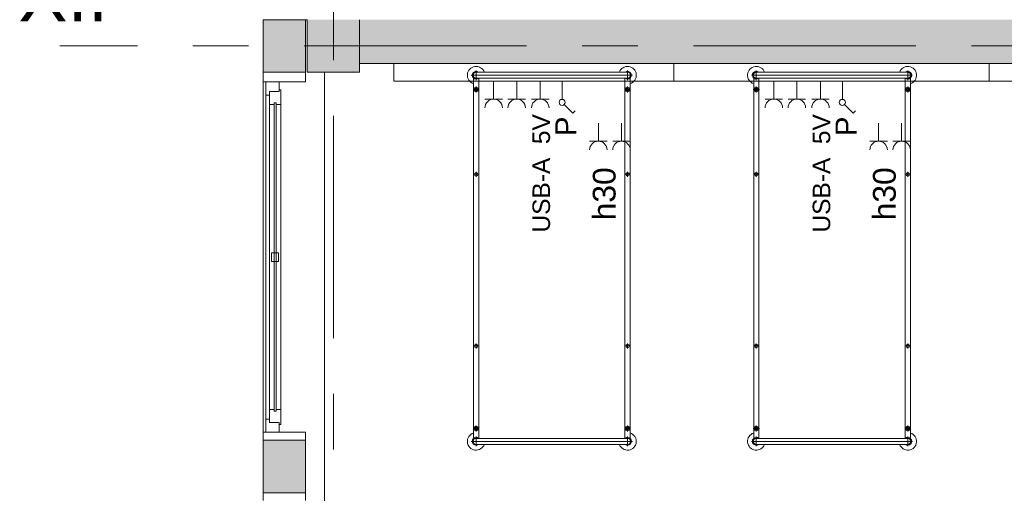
# Model space of a CAD drawing. Header units: centimetres. Extents: x -2424 to 1783, y 5 to 2907.
# Tile 7 of 94: x -1392 to -829, y 1113 to 1383. Entities that reach past the tile are written whole.
import ezdxf

# ---------------------------------------------------------------- set-up
doc = ezdxf.new("R2010")
doc.units = ezdxf.units.CM
doc.linetypes.add('Oś', pattern=[222.25, 127, -31.75, 31.75, -31.75])
for name, color, linetype, lineweight in [('A-ANNO-NOTE', 131, 'Continuous', 9), ('A-GLAZ', 151, 'Continuous', 13), ('A-WALL', 113, 'Continuous', 13), ('I-FURN', 30, 'Continuous', 9), ('Q-SPCQ', 91, 'Continuous', 9), ('S-COLS', 52, 'Continuous', 13), ('S-GRID', 1, 'Continuous', 13), ('S-GRID-IDEN', 1, 'Continuous', 13)]:
    doc.layers.add(name, color=color, linetype=linetype, lineweight=lineweight)
doc.layers.add('A-WALL-PATT', color=111, linetype='Continuous', lineweight=13, plot=False)
doc.styles.add('Arial_4', font='arial.ttf', dxfattribs={"height": 10})
doc.styles.add('Arial_5', font='arial.ttf', dxfattribs={"height": 12})
doc.styles.add('Arial_6', font='arial.ttf', dxfattribs={"height": 13})
doc.styles.add('Arial_7', font='arial.ttf', dxfattribs={"height": 30})

msp = doc.modelspace()

# ---------------------------------------------------------------- hatches: boundary and pattern name
at = {"layer": 'S-COLS', "lineweight": 9}
msp.add_hatch(color=251, dxfattribs=at).paths.add_polyline_path([(-1197.62, 1353.33), (-1197.62, 1383.33), (-1227.62, 1383.33), (-1227.62, 1353.33)], flags=0)

# ---------------------------------------------------------------- linework, layer by layer
at = {"layer": 'A-GLAZ', "color": 251, "lineweight": 9}
for p, q in [((-1243.62, 1347.83), (-1251.12, 1347.83)), ((-1251.12, 1347.83), (-1251.12, 1340.33)), ((-1251.12, 1147.83), (-1251.12, 1347.83)), ((-1243.62, 1342.33), (-1243.62, 1347.83)), ((-1251.12, 1340.33), (-1249.12, 1340.33)), ((-1251.12, 1340.33), (-1251.12, 1155.33)), ((-1243.62, 1342.33), (-1249.12, 1342.33)), ((-1249.12, 1342.33), (-1249.12, 1334.83)), ((-1249.12, 1342.33), (-1243.62, 1342.33)), ((-1249.12, 1340.33), (-1249.12, 1342.33)), ((-1242.62, 1343.33), (-1243.62, 1343.33)), ((-1243.62, 1343.33), (-1243.62, 1342.33)), ((-1242.62, 1334.83), (-1242.62, 1343.33)), ((-1249.12, 1334.83), (-1246.37, 1334.83)), ((-1249.12, 1334.83), (-1249.12, 1160.83)), ((-1245.37, 1335.83), (-1246.37, 1335.83)), ((-1246.37, 1335.83), (-1246.37, 1159.83)), ((-1246.37, 1334.83), (-1246.37, 1335.83)), ((-1246.37, 1335.83), (-1245.37, 1335.83)), ((-1245.37, 1159.83), (-1245.37, 1335.83)), ((-1245.37, 1335.83), (-1245.37, 1334.83)), ((-1245.37, 1334.83), (-1242.62, 1334.83)), ((-1242.62, 1334.83), (-1242.62, 1160.83)), ((-1243.87, 1250.33), (-1247.87, 1250.33)), ((-1247.87, 1250.33), (-1247.87, 1245.33)), ((-1243.87, 1245.33), (-1243.87, 1250.33)), ((-1247.87, 1245.33), (-1243.87, 1245.33)), ((-1246.37, 1160.83), (-1249.12, 1160.83)), ((-1249.12, 1160.83), (-1249.12, 1153.33)), ((-1246.37, 1159.83), (-1246.37, 1160.83)), ((-1246.37, 1159.83), (-1245.37, 1159.83)), ((-1245.37, 1159.83), (-1246.37, 1159.83)), ((-1242.62, 1160.83), (-1245.37, 1160.83)), ((-1245.37, 1160.83), (-1245.37, 1159.83)), ((-1242.62, 1152.33), (-1242.62, 1160.83)), ((-1249.12, 1155.33), (-1251.12, 1155.33)), ((-1251.12, 1155.33), (-1251.12, 1147.83)), ((-1249.12, 1153.33), (-1249.12, 1155.33)), ((-1249.12, 1153.33), (-1243.62, 1153.33)), ((-1243.62, 1153.33), (-1249.12, 1153.33)), ((-1243.62, 1153.33), (-1243.62, 1152.33)), ((-1243.62, 1147.83), (-1243.62, 1153.33)), ((-1251.12, 1147.83), (-1243.62, 1147.83)), ((-1243.62, 1152.33), (-1242.62, 1152.33))]:
    msp.add_line(p, q, dxfattribs=at)
at = {"layer": 'A-WALL', "color": 251, "lineweight": 9}
for p, q in [((-1252.62, 1383.33), (-1252.62, 1353.33)), ((-1238.62, 1383.33), (-1252.62, 1383.33)), ((-1227.62, 1383.33), (-1238.62, 1383.33)), ((-1228.62, 1353.33), (-1228.62, 1383.33)), ((-1197.62, 1358.33), (-627.62, 1358.33)), ((-1252.62, 1353.33), (-1228.62, 1353.33)), ((-1252.62, 1353.33), (-1252.62, 1347.83)), ((-1228.62, 1347.83), (-1228.62, 1353.33)), ((-1217.62, 1353.33), (-1217.62, 903.33)), ((-1252.62, 1147.83), (-1252.62, 1347.83)), ((-1252.62, 1347.83), (-1251.12, 1347.83)), ((-1243.62, 1347.83), (-1228.62, 1347.83)), ((-1251.12, 1147.83), (-1252.62, 1147.83)), ((-1252.62, 1147.83), (-1252.62, 1143.33)), ((-1228.62, 1147.83), (-1243.62, 1147.83)), ((-1228.62, 1143.33), (-1228.62, 1147.83)), ((-1252.62, 1143.33), (-1252.62, 1113.33)), ((-1228.62, 1143.33), (-1252.62, 1143.33)), ((-1228.62, 1113.33), (-1228.62, 1143.33)), ((-1252.62, 1113.33), (-1228.62, 1113.33)), ((-1252.62, 1113.33), (-1252.62, 1108.83)), ((-1228.62, 1108.83), (-1228.62, 1113.33))]:
    msp.add_line(p, q, dxfattribs=at)
at = {"layer": 'A-WALL-PATT', "color": 251, "linetype": 'Continuous', "lineweight": 9, "extrusion": (0, 0, -1)}
for points in [[(1228.62, 1353.33), (1252.62, 1383.33), (1252.62, 1353.33)], [(1252.62, 1383.33), (1228.62, 1353.33), (1228.62, 1383.33)], [(628.18, 1358.33), (1197.62, 1383.33), (1197.62, 1358.33)], [(1197.62, 1383.33), (628.18, 1358.33), (627.62, 1383.33)], [(1228.62, 1113.33), (1252.62, 1143.33), (1252.62, 1113.33)], [(1252.62, 1143.33), (1228.62, 1113.33), (1228.62, 1143.33)]]:
    msp.add_solid(points, dxfattribs=at)
at = {"layer": 'I-FURN', "color": 251, "lineweight": 9}
for p, q in [((-1133.85, 1351.63), (-1041.9, 1351.63)), ((-1132.62, 1349.98), (-1132.62, 1144.27)), ((-1131.12, 1348.9), (-1131.12, 1354.35)), ((-1131.12, 1353.33), (-1044.62, 1353.33)), ((-1131.12, 1349.93), (-1044.62, 1349.93)), ((-1129.62, 1144.33), (-1129.62, 1349.98)), ((-1046.12, 1144.27), (-1046.12, 1349.93)), ((-1044.62, 1348.9), (-1044.62, 1354.35)), ((-1043.12, 1349.98), (-1043.12, 1144.27)), ((-973.85, 1351.63), (-881.9, 1351.63)), ((-972.62, 1349.98), (-972.62, 1144.27)), ((-971.12, 1348.9), (-971.12, 1354.35)), ((-971.12, 1353.33), (-884.62, 1353.33)), ((-971.12, 1349.93), (-884.62, 1349.93)), ((-969.62, 1144.33), (-969.62, 1349.98)), ((-886.12, 1144.27), (-886.12, 1349.93)), ((-884.62, 1348.9), (-884.62, 1354.35)), ((-883.12, 1349.98), (-883.12, 1144.27)), ((-1131.12, 1341.73), (-1131.12, 1345.23)), ((-1044.62, 1341.73), (-1044.62, 1345.23)), ((-971.12, 1341.73), (-971.12, 1345.23)), ((-884.62, 1341.73), (-884.62, 1345.23)), ((-1132.87, 1343.48), (-1129.37, 1343.48)), ((-1042.87, 1343.48), (-1046.37, 1343.48)), ((-972.87, 1343.48), (-969.37, 1343.48)), ((-882.87, 1343.48), (-886.37, 1343.48)), ((-1132.62, 1295.07), (-1129.62, 1295.07)), ((-1131.12, 1296.57), (-1131.12, 1293.57)), ((-1043.12, 1295.07), (-1046.12, 1295.07)), ((-1044.62, 1296.57), (-1044.62, 1293.57)), ((-972.62, 1295.07), (-969.62, 1295.07)), ((-971.12, 1296.57), (-971.12, 1293.57)), ((-883.12, 1295.07), (-886.12, 1295.07)), ((-884.62, 1296.57), (-884.62, 1293.57)), ((-1131.12, 1198.57), (-1131.12, 1195.57)), ((-1044.62, 1198.57), (-1044.62, 1195.57)), ((-971.12, 1198.57), (-971.12, 1195.57)), ((-884.62, 1198.57), (-884.62, 1195.57)), ((-1132.62, 1197.07), (-1129.62, 1197.07)), ((-1043.12, 1197.07), (-1046.12, 1197.07)), ((-972.62, 1197.07), (-969.62, 1197.07)), ((-883.12, 1197.07), (-886.12, 1197.07)), ((-1132.87, 1149.95), (-1129.37, 1149.95)), ((-1131.12, 1151.7), (-1131.12, 1148.2)), ((-1042.87, 1149.95), (-1046.37, 1149.95)), ((-1044.62, 1151.7), (-1044.62, 1148.2)), ((-972.87, 1149.95), (-969.37, 1149.95)), ((-971.12, 1151.7), (-971.12, 1148.2)), ((-882.87, 1149.95), (-886.37, 1149.95)), ((-884.62, 1151.7), (-884.62, 1148.2)), ((-1041.9, 1142.63), (-1133.85, 1142.63)), ((-1131.12, 1145.35), (-1131.12, 1139.9)), ((-1131.12, 1144.33), (-1044.62, 1144.33)), ((-1044.62, 1145.35), (-1044.62, 1139.9)), ((-881.9, 1142.63), (-973.85, 1142.63)), ((-971.12, 1145.35), (-971.12, 1139.9)), ((-971.12, 1144.33), (-884.62, 1144.33)), ((-884.62, 1145.35), (-884.62, 1139.9)), ((-1131.12, 1140.93), (-1044.62, 1140.93)), ((-971.12, 1140.93), (-884.62, 1140.93))]:
    msp.add_line(p, q, dxfattribs=at)
for centre, radius in [((-1131.12, 1343.48), 1.25), ((-1131.12, 1343.48), 0.8), ((-1044.62, 1343.48), 1.25), ((-1044.62, 1343.48), 0.8), ((-971.12, 1343.48), 1.25), ((-971.12, 1343.48), 0.8), ((-884.62, 1343.48), 1.25), ((-884.62, 1343.48), 0.8), ((-1131.12, 1295.07), 1), ((-1044.62, 1295.07), 1), ((-971.12, 1295.07), 1), ((-884.62, 1295.07), 1), ((-1131.12, 1197.07), 1), ((-1044.62, 1197.07), 1), ((-971.12, 1197.07), 1), ((-884.62, 1197.07), 1), ((-1131.12, 1149.95), 1.25), ((-1131.12, 1149.95), 0.8), ((-1044.62, 1149.95), 1.25), ((-1044.62, 1149.95), 0.8), ((-971.12, 1149.95), 1.25), ((-971.12, 1149.95), 0.8), ((-884.62, 1149.95), 1.25), ((-884.62, 1149.95), 0.8)]:
    msp.add_circle(centre, radius, dxfattribs=at)
for centre, radius, start, end in [((-1131.12, 1351.63), 5, 19.8769, 252.5424), ((-1044.62, 1351.63), 5, 287.4576, 160.1231), ((-971.12, 1351.63), 5, 19.8769, 252.5424), ((-884.62, 1351.63), 5, 287.4576, 160.1231), ((-1131.12, 1351.63), 2.23, 49.8221, 312.3887), ((-1131.12, 1351.63), 1.93, 62.0207, 297.9793), ((-1131.12, 1351.63), 1.7, 90, 270), ((-1044.62, 1351.63), 2.23, 229.8221, 130.1779), ((-1044.62, 1351.63), 1.93, 242.0207, 117.9793), ((-1044.62, 1351.63), 1.7, 270, 90), ((-971.12, 1351.63), 2.23, 49.8221, 312.3887), ((-971.12, 1351.63), 1.93, 62.0207, 297.9793), ((-971.12, 1351.63), 1.7, 90, 270), ((-884.62, 1351.63), 2.23, 229.8221, 130.1779), ((-884.62, 1351.63), 1.93, 242.0207, 117.9793), ((-884.62, 1351.63), 1.7, 270, 90), ((-1131.12, 1142.63), 5, 107.4576, 340.1231), ((-1044.62, 1142.63), 5, 199.8769, 72.5424), ((-971.12, 1142.63), 5, 107.4576, 340.1231), ((-884.62, 1142.63), 5, 199.8769, 72.5424), ((-1131.12, 1142.63), 2.23, 49.8221, 310.1779), ((-1131.12, 1142.63), 1.93, 62.0207, 297.9793), ((-1131.12, 1142.63), 1.7, 90, 270), ((-1044.62, 1142.63), 2.23, 229.8221, 130.1779), ((-1044.62, 1142.63), 1.93, 242.0207, 117.9793), ((-1044.62, 1142.63), 1.7, 270, 90), ((-971.12, 1142.63), 2.23, 49.8221, 310.1779), ((-971.12, 1142.63), 1.93, 62.0207, 297.9793), ((-971.12, 1142.63), 1.7, 90, 270), ((-884.62, 1142.63), 2.23, 229.8221, 130.1779), ((-884.62, 1142.63), 1.93, 242.0207, 117.9793), ((-884.62, 1142.63), 1.7, 270, 90)]:
    msp.add_arc(centre, radius, start, end, dxfattribs=at)
at = {"layer": 'Q-SPCQ', "color": 251, "lineweight": 9}
for p, q in [((-1178.12, 1348.33), (-1178.12, 1358.33)), ((-1018.12, 1348.33), (-1018.12, 1358.33)), ((-838.12, 1358.33), (-838.12, 1348.33)), ((-838.12, 1348.33), (-1178.12, 1348.33)), ((-1121.12, 1337.99), (-1121.12, 1348.33)), ((-1107.95, 1337.99), (-1107.95, 1348.33)), ((-1094.49, 1337.99), (-1094.49, 1348.33)), ((-1081.98, 1348.33), (-1081.98, 1337.83)), ((-678.12, 1348.33), (-1018.12, 1348.33)), ((-961.12, 1337.99), (-961.12, 1348.33)), ((-961.12, 1337.99), (-961.12, 1348.33)), ((-947.95, 1337.99), (-947.95, 1348.33)), ((-947.95, 1337.99), (-947.95, 1348.33)), ((-934.49, 1337.99), (-934.49, 1348.33)), ((-934.49, 1337.99), (-934.49, 1348.33)), ((-921.98, 1348.33), (-921.98, 1337.83)), ((-921.98, 1348.33), (-921.98, 1337.83)), ((-1116.12, 1337.99), (-1126.12, 1337.99)), ((-1102.95, 1337.99), (-1112.95, 1337.99)), ((-1089.49, 1337.99), (-1099.49, 1337.99)), ((-1080.75, 1334.84), (-1075.8, 1329.9)), ((-956.12, 1337.99), (-966.12, 1337.99)), ((-956.12, 1337.99), (-966.12, 1337.99)), ((-942.95, 1337.99), (-952.95, 1337.99)), ((-942.95, 1337.99), (-952.95, 1337.99)), ((-929.49, 1337.99), (-939.49, 1337.99)), ((-929.49, 1337.99), (-939.49, 1337.99)), ((-920.75, 1334.84), (-915.8, 1329.9)), ((-920.75, 1334.84), (-915.8, 1329.9)), ((-1075.8, 1329.9), (-1074.49, 1331.21)), ((-915.8, 1329.9), (-914.49, 1331.21)), ((-915.8, 1329.9), (-914.49, 1331.21)), ((-1061.29, 1313.99), (-1061.29, 1324.33)), ((-1048.12, 1313.99), (-1048.12, 1324.33)), ((-901.29, 1313.99), (-901.29, 1324.33)), ((-901.29, 1313.99), (-901.29, 1324.33)), ((-888.12, 1313.99), (-888.12, 1324.33)), ((-888.12, 1313.99), (-888.12, 1324.33)), ((-1056.29, 1313.99), (-1066.29, 1313.99)), ((-1043.12, 1313.99), (-1053.12, 1313.99)), ((-896.29, 1313.99), (-906.29, 1313.99)), ((-896.29, 1313.99), (-906.29, 1313.99)), ((-883.12, 1313.99), (-893.12, 1313.99)), ((-883.12, 1313.99), (-893.12, 1313.99))]:
    msp.add_line(p, q, dxfattribs=at)
for centre in [(-1081.98, 1336.08), (-921.98, 1336.08), (-921.98, 1336.08)]:
    msp.add_circle(centre, 1.75, dxfattribs=at)
for centre in [(-1121.12, 1332.99), (-1107.95, 1332.99), (-1094.49, 1332.99), (-961.12, 1332.99), (-961.12, 1332.99), (-947.95, 1332.99), (-947.95, 1332.99), (-934.49, 1332.99), (-934.49, 1332.99), (-1061.29, 1308.99), (-1048.12, 1308.99), (-901.29, 1308.99), (-901.29, 1308.99), (-888.12, 1308.99), (-888.12, 1308.99)]:
    msp.add_arc(centre, 5, 0, 180, dxfattribs=at)
at = {"layer": 'S-COLS', "color": 251, "lineweight": 9}
for p, q in [((-1227.62, 1383.33), (-1227.62, 1353.33)), ((-1197.62, 1353.33), (-1197.62, 1383.33)), ((-1227.62, 1353.33), (-1197.62, 1353.33))]:
    msp.add_line(p, q, dxfattribs=at)
at = {"layer": 'S-GRID', "color": 251, "linetype": 'Oś', "lineweight": 9}
for p, q in [((-1212.62, 2884.27), (-1212.62, 27.13)), ((1342.46, 1368.33), (-1368.76, 1368.33))]:
    msp.add_line(p, q, dxfattribs=at)

# ---------------------------------------------------------------- texts
at = {"layer": 'A-ANNO-NOTE', "color": 251, "lineweight": 9}
for s, height, style, p in [('USB-A  5V', 10, 'Arial_4', (-1088.92, 1261.85)), ('P', 12, 'Arial_5', (-1073.87, 1316.87)), ('USB-A  5V', 10, 'Arial_4', (-928.92, 1261.85)), ('USB-A  5V', 10, 'Arial_4', (-928.92, 1261.85)), ('P', 12, 'Arial_5', (-913.87, 1316.87)), ('P', 12, 'Arial_5', (-913.87, 1316.87)), ('h30', 13, 'Arial_6', (-1051.48, 1268.78)), ('h30', 13, 'Arial_6', (-891.48, 1268.78)), ('h30', 13, 'Arial_6', (-891.48, 1268.78))]:
    msp.add_text(s, height=height, rotation=90, dxfattribs=dict(at, style=style)).set_placement(p)
at = {"layer": 'S-GRID-IDEN', "color": 251, "lineweight": 9, "style": 'Arial_7'}
msp.add_text('XII', height=30, dxfattribs=at).set_placement((-1392.44, 1382.39))

doc.saveas('drawing.dxf')
